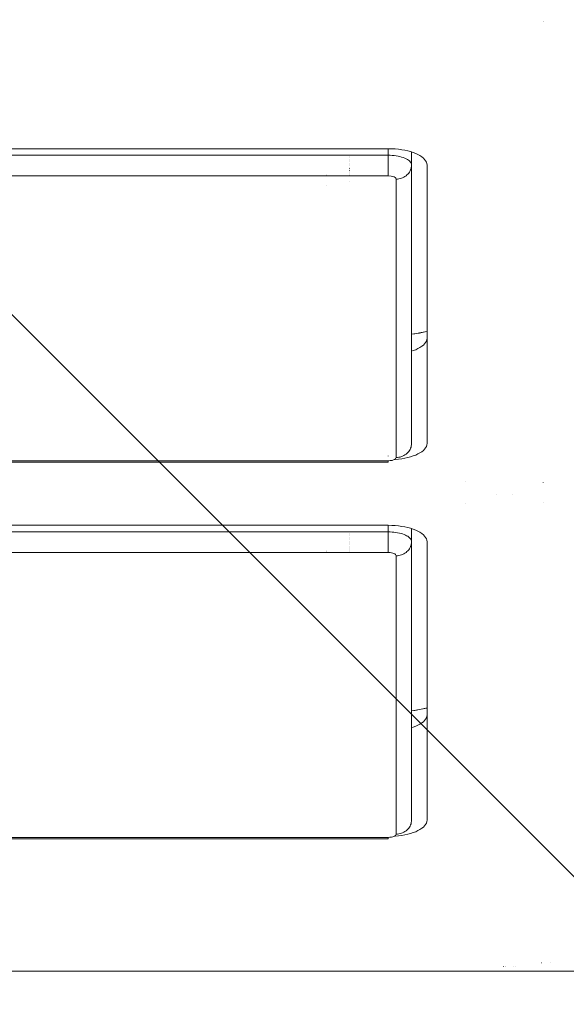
# Model space of a CAD drawing. Header units: inches. Extents: x -416 to -272, y -73 to 47.
# Tile 32 of 206: x -352.549 to -352.272, y -43.993 to -43.493. Entities that reach past the tile are written whole.
import ezdxf

# ---------------------------------------------------------------- set-up
doc = ezdxf.new("R2010")
doc.units = ezdxf.units.IN
doc.header["$LTSCALE"] = 32
doc.header["$MEASUREMENT"] = 0
doc.linetypes.add('Dash Style-1', pattern=[0.083328, 0.041656, -0.041672])
for name, color, linetype, lineweight in [('DashLineFill', 7, 'Dash Style-1', 13), ('Drawing', 7, 'Continuous', 18), ('None', 7, 'Continuous', 18)]:
    doc.layers.add(name, color=color, linetype=linetype, lineweight=lineweight)

# ---------------------------------------------------------------- blocks, each defined once
blk = doc.blocks.new('TiMotion_Handset (2D)')
at = {"layer": 'DashLineFill', "linetype": 'Continuous', "lineweight": 13}
h = blk.add_hatch(dxfattribs=at)
h.set_pattern_fill('Steel', color=253, style=0, pattern_type=2)
h.set_pattern_definition([(45, (0, 0), (-1.61301565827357, 1.935715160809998), []), (45, (-1.0608, 1.0608), (-0.4723460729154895, 0.4167612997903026), [])])
h.paths.add_polyline_path([(-0.5650679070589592, 2.440944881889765), (-0.5636889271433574, 2.443168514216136), (-0.5621892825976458, 2.445271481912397), (-0.5605689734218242, 2.447253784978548), (-0.5588279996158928, 2.449115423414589), (-0.5569663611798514, 2.45085639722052), (-0.5549840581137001, 2.452476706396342), (-0.5528810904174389, 2.453976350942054), (-0.5506574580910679, 2.455355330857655), (-0.5483514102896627, 2.456591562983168), (-0.5460011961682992, 2.457662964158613), (-0.543606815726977, 2.458569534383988), (-0.5411682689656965, 2.459311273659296), (-0.5386855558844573, 2.459888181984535), (-0.5361586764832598, 2.460300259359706), (-0.5335876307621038, 2.460547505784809), (-0.5309724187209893, 2.460629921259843), (0.4425815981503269, 2.460629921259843), (0.4451968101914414, 2.460547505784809), (0.4477678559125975, 2.460300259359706), (0.450294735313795, 2.459888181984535), (0.4527774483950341, 2.459311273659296), (0.4552159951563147, 2.458569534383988), (0.4576103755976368, 2.457662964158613), (0.4599605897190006, 2.456591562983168), (0.4622666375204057, 2.455355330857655), (0.4644902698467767, 2.453976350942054), (0.4665932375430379, 2.452476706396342), (0.4685755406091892, 2.45085639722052), (0.4704371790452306, 2.449115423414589), (0.472178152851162, 2.447253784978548), (0.4737984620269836, 2.445271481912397), (0.4752981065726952, 2.443168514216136), (0.4766770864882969, 2.440944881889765), (0.4779133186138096, 2.43863883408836), (0.478984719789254, 2.436288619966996), (0.47989129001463, 2.433894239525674), (0.4806330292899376, 2.431455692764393), (0.4812099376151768, 2.428972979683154), (0.4816220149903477, 2.426446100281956), (0.4818692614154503, 2.423875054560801), (0.4819516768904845, 2.421259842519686), (0.4819516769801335, 1.765582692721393), (0.4825163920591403, 1.763951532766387), (0.4830058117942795, 1.762300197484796), (0.4834199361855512, 1.760628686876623), (0.4837587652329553, 1.758937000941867), (0.4840222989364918, 1.757225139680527), (0.4842105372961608, 1.755493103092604), (0.4843234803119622, 1.753740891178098), (0.484361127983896, 1.751968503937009), (0.484361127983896, -1.751965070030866), (0.4842787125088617, -1.75458028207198), (0.4840314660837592, -1.757151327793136), (0.4836193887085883, -1.759678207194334), (0.483042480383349, -1.762160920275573), (0.4823007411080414, -1.764599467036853), (0.4813941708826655, -1.766993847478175), (0.4803227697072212, -1.769344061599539), (0.4790865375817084, -1.771650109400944), (0.4777075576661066, -1.773873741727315), (0.4762079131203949, -1.775976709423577), (0.4745876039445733, -1.777959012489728), (0.4728466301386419, -1.779820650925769), (0.4709849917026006, -1.781561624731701), (0.4690026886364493, -1.783181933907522), (0.4668997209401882, -1.784681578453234), (0.4646760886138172, -1.786060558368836), (0.4623700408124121, -1.787296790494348), (0.4600198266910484, -1.788368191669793), (0.4576254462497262, -1.789274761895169), (0.4551868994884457, -1.790016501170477), (0.4527041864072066, -1.790593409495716), (0.4501773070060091, -1.791005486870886), (0.447606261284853, -1.791252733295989), (0.4449910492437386, -1.791335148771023), (-1.79051826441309, -1.791335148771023), (-1.793133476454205, -1.791252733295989), (-1.795704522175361, -1.791005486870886), (-1.798231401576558, -1.790593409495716), (-1.800714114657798, -1.790016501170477), (-1.803152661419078, -1.789274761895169), (-1.8055470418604, -1.788368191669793), (-1.807897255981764, -1.787296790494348), (-1.810203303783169, -1.786060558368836), (-1.81242693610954, -1.784681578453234), (-1.814529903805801, -1.783181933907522), (-1.816512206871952, -1.781561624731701), (-1.818373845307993, -1.779820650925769), (-1.820114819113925, -1.777959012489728), (-1.821735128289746, -1.775976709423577), (-1.823234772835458, -1.773873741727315), (-1.82461375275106, -1.771650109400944), (-1.825849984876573, -1.769344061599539), (-1.826921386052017, -1.766993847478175), (-1.827827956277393, -1.764599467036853), (-1.828569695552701, -1.762160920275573), (-1.82914660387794, -1.759678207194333), (-1.829558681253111, -1.757151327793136), (-1.829805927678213, -1.75458028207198), (-1.829888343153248, -1.751965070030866), (-1.829888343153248, 1.751968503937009), (-1.829805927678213, 1.754583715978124), (-1.829558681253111, 1.75715476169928), (-1.82914660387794, 1.759681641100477), (-1.828569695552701, 1.762164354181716), (-1.827827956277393, 1.764602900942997), (-1.826921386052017, 1.766997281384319), (-1.825849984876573, 1.769347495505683), (-1.82461375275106, 1.771653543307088), (-1.823234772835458, 1.773877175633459), (-1.821735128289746, 1.77598014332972), (-1.820114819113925, 1.777962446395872), (-1.818373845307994, 1.779824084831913), (-1.816512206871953, 1.781565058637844), (-1.814529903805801, 1.783185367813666), (-1.81242693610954, 1.784685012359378), (-1.810203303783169, 1.786063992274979), (-1.807897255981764, 1.787300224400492), (-1.8055470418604, 1.788371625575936), (-1.803152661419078, 1.789278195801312), (-1.800714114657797, 1.79001993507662), (-1.798231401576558, 1.790596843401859), (-1.795704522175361, 1.79100892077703), (-1.793133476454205, 1.791256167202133), (-1.79051826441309, 1.791338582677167), (-0.5703424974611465, 1.791338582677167), (-0.5703424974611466, 2.421259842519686), (-0.5702600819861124, 2.423875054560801), (-0.5700128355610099, 2.426446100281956), (-0.569600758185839, 2.428972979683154), (-0.5690238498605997, 2.431455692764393), (-0.5682821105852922, 2.433894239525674), (-0.5673755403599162, 2.436288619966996), (-0.5663041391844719, 2.43863883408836)])
at = {"layer": 'DashLineFill'}
blk.add_open_spline([(-0.5650679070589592, 2.440944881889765), (-0.559793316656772, 2.450080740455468), (-0.5415215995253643, 2.460629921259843), (-0.04419541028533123, 2.460629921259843), (0.4531307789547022, 2.460629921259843), (0.4714024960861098, 2.450080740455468), (0.4819516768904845, 2.431809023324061), (0.4819516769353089, 2.09342126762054), (0.4819516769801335, 1.765582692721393), (0.484361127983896, 1.759098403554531), (0.484361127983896, 1.716953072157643e-06), (0.484361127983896, -1.76251425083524), (0.473811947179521, -1.780785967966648), (0.4555402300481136, -1.791335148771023), (-0.672763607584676, -1.791335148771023), (-1.801067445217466, -1.791335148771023), (-1.819339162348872, -1.780785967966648), (-1.829888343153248, -1.76251425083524), (-1.829888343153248, 1.716953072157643e-06), (-1.829888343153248, 1.762517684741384), (-1.819339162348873, 1.780789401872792), (-1.801067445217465, 1.791338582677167), (-1.180430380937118, 1.791338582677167), (-0.5703424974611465, 1.791338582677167), (-0.5703424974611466, 2.106299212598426), (-0.5703424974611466, 2.431809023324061), (-0.5650679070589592, 2.440944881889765)], degree=2, knots=[0, 0, 0, 0.001659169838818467, 0.003318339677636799, 0.07987838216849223, 0.08153755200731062, 0.08319672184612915, 0.08485589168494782, 0.1364181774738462, 0.1364181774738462, 0.1375061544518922, 0.4048450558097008, 0.4064547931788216, 0.4080645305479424, 0.4096742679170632, 0.5802364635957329, 0.5818462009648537, 0.5834559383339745, 0.5850656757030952, 0.8524045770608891, 0.8540143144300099, 0.8556240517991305, 0.8572337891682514, 0.9503292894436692, 0.9503292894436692, 0.9983902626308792, 1, 1, 1], dxfattribs=at)
at = {"layer": 'Drawing', "color": 7, "linetype": 'Continuous'}
for p, q in [((0.484361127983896, -1.718944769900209), (0.484361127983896, 1.633858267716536)), ((0.07069483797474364, 0.4500927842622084), (0.07133114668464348, 0.4508824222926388)), ((0.07133114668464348, 0.4508824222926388), (0.0719938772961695, 0.4515391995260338)), ((0.0719938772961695, 0.4515391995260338), (0.07267808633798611, 0.4520582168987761)), ((0.07267808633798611, 0.4520582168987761), (0.07337867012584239, 0.4524356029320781)), ((0.07337867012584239, 0.4524356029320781), (0.07409040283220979, 0.4526685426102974)), ((0.07409040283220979, 0.4526685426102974), (0.0748733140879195, 0.4527559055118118)), ((0.2163006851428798, 0.4527559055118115), (0.0748733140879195, 0.4527559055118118)), ((0.1596222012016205, 0.4517131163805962), (0.1601975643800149, 0.4489652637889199)), ((0.1627785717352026, 0.4527559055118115), (0.1628439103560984, 0.4527552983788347)), ((0.1628439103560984, 0.4527552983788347), (0.1635614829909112, 0.4526685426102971)), ((0.1635614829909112, 0.4526685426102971), (0.1642732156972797, 0.4524356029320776)), ((0.1642732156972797, 0.4524356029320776), (0.164973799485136, 0.4520582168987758)), ((0.164973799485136, 0.4520582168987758), (0.1656580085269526, 0.4515391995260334)), ((0.1656580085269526, 0.4515391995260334), (0.1663207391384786, 0.4508824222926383)), ((0.1663207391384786, 0.4508824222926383), (0.1669570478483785, 0.4500927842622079)), ((0.1663307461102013, 0.4508824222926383), (0.1669570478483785, 0.4500927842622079)), ((0.2163006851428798, 0.4527559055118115), (0.2170835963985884, 0.4526685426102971)), ((0.2170835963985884, 0.4526685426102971), (0.2177953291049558, 0.4524356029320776)), ((0.2177953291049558, 0.4524356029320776), (0.2184959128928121, 0.4520582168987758)), ((0.2184959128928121, 0.4520582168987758), (0.2191801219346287, 0.4515391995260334)), ((0.2191801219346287, 0.4515391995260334), (0.2198428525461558, 0.4508824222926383)), ((0.2198428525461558, 0.4508824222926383), (0.2204791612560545, 0.4500927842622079)), ((0.262037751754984, 0.4500927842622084), (0.2626740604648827, 0.4508824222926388)), ((0.2626740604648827, 0.4508824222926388), (0.2633367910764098, 0.4515391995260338)), ((0.2633367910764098, 0.4515391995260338), (0.2640210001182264, 0.4520582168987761)), ((0.2640210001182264, 0.4520582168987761), (0.2647215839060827, 0.4524356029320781)), ((0.2647215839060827, 0.4524356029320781), (0.2654333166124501, 0.4526685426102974)), ((0.2654333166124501, 0.4526685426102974), (0.2662162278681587, 0.4527559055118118)), ((0.4076435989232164, 0.4527559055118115), (0.2662162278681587, 0.4527559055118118)), ((0.3506999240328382, 0.4527559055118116), (0.3509651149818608, 0.4517131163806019)), ((0.3541214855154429, 0.4527559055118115), (0.3541868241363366, 0.4527552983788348)), ((0.3541868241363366, 0.4527552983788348), (0.3549043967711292, 0.4526685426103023)), ((0.3549043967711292, 0.4526685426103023), (0.3556161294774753, 0.4524356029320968)), ((0.3556161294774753, 0.4524356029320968), (0.3563167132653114, 0.452058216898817)), ((0.3563167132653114, 0.452058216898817), (0.3570009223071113, 0.4515391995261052)), ((0.3570009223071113, 0.4515391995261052), (0.3576636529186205, 0.4508824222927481)), ((0.3576636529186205, 0.4508824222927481), (0.3582999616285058, 0.450092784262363)), ((0.3576736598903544, 0.4508824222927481), (0.3582999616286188, 0.4500927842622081)), ((0.4076435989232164, 0.4527559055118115), (0.4084265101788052, 0.4526685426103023)), ((0.4084265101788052, 0.4526685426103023), (0.4091382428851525, 0.4524356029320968)), ((0.4091382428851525, 0.4524356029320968), (0.4098388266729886, 0.452058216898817)), ((0.4098388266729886, 0.452058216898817), (0.4105230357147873, 0.4515391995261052)), ((0.4105230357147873, 0.4515391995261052), (0.4111857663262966, 0.4508824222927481)), ((0.4111857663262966, 0.4508824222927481), (0.4118220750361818, 0.450092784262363)), ((0.06806691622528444, 0.4443898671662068), (0.06850506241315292, 0.4457373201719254)), ((0.06850506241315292, 0.4457373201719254), (0.0689907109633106, 0.4469902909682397)), ((0.0689907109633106, 0.4469902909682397), (0.06952023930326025, 0.4481394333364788)), ((0.06952023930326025, 0.4481394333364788), (0.07008969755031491, 0.4491761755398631)), ((0.07008969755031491, 0.4491761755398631), (0.07069483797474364, 0.4500927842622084)), ((0.1601975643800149, 0.4489652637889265), (0.1606747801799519, 0.4461147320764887)), ((0.1606747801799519, 0.4461147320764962), (0.1608320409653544, 0.4448818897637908)), ((0.1675621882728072, 0.4491761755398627), (0.1669570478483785, 0.4500927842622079)), ((0.1675621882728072, 0.4491761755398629), (0.1681316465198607, 0.4481394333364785)), ((0.1681316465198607, 0.4481394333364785), (0.1686611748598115, 0.4469902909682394)), ((0.1691468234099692, 0.445737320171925), (0.1686611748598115, 0.4469902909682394)), ((0.1691468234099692, 0.445737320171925), (0.1694249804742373, 0.4448818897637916)), ((0.2210843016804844, 0.4491761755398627), (0.2204791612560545, 0.4500927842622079)), ((0.2210843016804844, 0.4491761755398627), (0.2216537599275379, 0.4481394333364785)), ((0.2216537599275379, 0.4481394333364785), (0.2221832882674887, 0.4469902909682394)), ((0.2221832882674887, 0.4469902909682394), (0.2226689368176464, 0.445737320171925)), ((0.2226689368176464, 0.445737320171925), (0.2231070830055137, 0.4443898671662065)), ((0.2594098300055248, 0.4443898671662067), (0.2598479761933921, 0.4457373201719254)), ((0.2598479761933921, 0.4457373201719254), (0.2603336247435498, 0.4469902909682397)), ((0.2603336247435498, 0.4469902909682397), (0.2608631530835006, 0.4481394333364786)), ((0.2608631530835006, 0.4481394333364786), (0.2614326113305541, 0.4491761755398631)), ((0.2614326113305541, 0.4491761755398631), (0.262037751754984, 0.4500927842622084)), ((0.3582999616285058, 0.450092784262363), (0.3589051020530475, 0.4491761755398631)), ((0.3589051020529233, 0.4491761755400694), (0.3594745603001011, 0.4481394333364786)), ((0.359474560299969, 0.448139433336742), (0.3600040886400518, 0.4469902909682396)), ((0.3600040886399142, 0.4469902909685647), (0.3604897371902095, 0.4457373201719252)), ((0.3604897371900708, 0.4457373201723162), (0.3607678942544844, 0.4448818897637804)), ((0.4118220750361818, 0.450092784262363), (0.4124272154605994, 0.4491761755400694)), ((0.4124272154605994, 0.4491761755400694), (0.4129966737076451, 0.448139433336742)), ((0.4129966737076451, 0.448139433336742), (0.4135262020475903, 0.4469902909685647)), ((0.4135262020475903, 0.4469902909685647), (0.4140118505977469, 0.4457373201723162)), ((0.4140118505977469, 0.4457373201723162), (0.4144499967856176, 0.4443898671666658)), ((0.06706825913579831, 0.4398841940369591), (0.06734582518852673, 0.4414523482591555)), ((0.06734582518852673, 0.4414523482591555), (0.06767954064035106, 0.4429579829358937)), ((0.06767954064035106, 0.4429579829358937), (0.06806691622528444, 0.4443898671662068)), ((0.2231070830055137, 0.4443898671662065), (0.2234944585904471, 0.4429579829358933)), ((0.2234944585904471, 0.4429579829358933), (0.2238281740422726, 0.4414523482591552)), ((0.2238281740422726, 0.4414523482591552), (0.224105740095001, 0.4398841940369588)), ((0.2584111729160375, 0.4398841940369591), (0.2586887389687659, 0.4414523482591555)), ((0.2586887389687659, 0.4414523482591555), (0.2590224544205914, 0.4429579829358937)), ((0.2590224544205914, 0.4429579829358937), (0.2594098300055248, 0.4443898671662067)), ((0.4148373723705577, 0.4429579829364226), (0.4144499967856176, 0.4443898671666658)), ((0.4148373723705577, 0.4429579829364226), (0.4151710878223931, 0.4414523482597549)), ((0.4154486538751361, 0.4398841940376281), (0.4151710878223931, 0.4414523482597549)), ((0.06659097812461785, 0.4349233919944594), (0.06668942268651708, 0.4366074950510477)), ((0.06668942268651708, 0.4366074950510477), (0.06684891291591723, 0.438265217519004)), ((0.06684891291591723, 0.438265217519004), (0.06706825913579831, 0.4398841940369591)), ((0.224105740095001, 0.4398841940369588), (0.2243250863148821, 0.4382652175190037)), ((0.2243250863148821, 0.4382652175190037), (0.2244845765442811, 0.4366074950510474)), ((0.2244845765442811, 0.4366074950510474), (0.2245135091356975, 0.4361125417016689)), ((0.2579338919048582, 0.4349233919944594), (0.2580323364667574, 0.4366074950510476)), ((0.2580323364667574, 0.4366074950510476), (0.2581918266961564, 0.4382652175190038)), ((0.2581918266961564, 0.4382652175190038), (0.2584111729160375, 0.4398841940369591)), ((0.4154486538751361, 0.4398841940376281), (0.4156680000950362, 0.4382652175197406)), ((0.4156680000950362, 0.4382652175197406), (0.4158274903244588, 0.4366074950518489)), ((0.4158274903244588, 0.4366074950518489), (0.4158563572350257, 0.4361136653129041)), ((0.06655405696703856, 0.4330708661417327), (0.06659097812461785, 0.4349233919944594)), ((0.06655405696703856, -0.275590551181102), (0.06655405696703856, 0.4330708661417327)), ((0.2578969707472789, 0.4330708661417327), (0.2579338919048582, 0.4349233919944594)), ((0.2578969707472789, -0.3346456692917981), (0.2578969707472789, 0.4330708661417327))]:
    blk.add_line(p, q, dxfattribs=at)
at = {"layer": 'Drawing'}
for p, q in [((0.4801125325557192, 0.515372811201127), (0.4801125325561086, 0.5152850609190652)), ((0.002115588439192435, 0.511811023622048), (0.002043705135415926, 0.511811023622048)), ((0.002131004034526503, 0.5119544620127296), (0.002059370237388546, 0.5119619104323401)), ((0.002136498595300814, 0.5119454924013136), (0.002060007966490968, 0.5119680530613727)), ((0.002150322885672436, 0.5119441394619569), (0.002136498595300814, 0.5119454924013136)), ((0.2360589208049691, 0.5118110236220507), (0.2360424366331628, 0.5118110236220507)), ((0.2464744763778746, 0.5118110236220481), (0.2464579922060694, 0.5118110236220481)), ((0.4801125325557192, 0.5109367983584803), (0.4801125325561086, 0.5108293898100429)), ((0.2423733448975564, 0.4963468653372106), (0.2423733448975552, 0.4963335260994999)), ((0.4819516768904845, 0.4975909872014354), (0.4819516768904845, 0.4975703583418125)), ((0.4819516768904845, 0.4965481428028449), (0.4819516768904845, 0.4965228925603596)), ((0.4819516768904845, 0.4926609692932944), (0.4819516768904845, 0.4926237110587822)), ((0.4819516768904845, 0.4924746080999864), (0.4819516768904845, 0.4924211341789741)), ((0.4819516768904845, 0.4918287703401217), (0.4819516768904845, 0.491624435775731)), ((0.2423733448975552, 0.4881799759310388), (0.2423733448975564, 0.4881689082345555)), ((0.2357122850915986, 0.4724409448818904), (0.2356967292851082, 0.4724409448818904)), ((0.2468201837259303, 0.4724409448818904), (0.2468046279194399, 0.4724409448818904)), ((0.1593472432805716, 0.4527559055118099), (0.160017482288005, 0.4497093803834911)), ((0.1593570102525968, 0.4527559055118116), (0.1596222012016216, 0.4517131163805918)), ((0.350690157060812, 0.4527559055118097), (0.3513603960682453, 0.449709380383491)), ((0.3507008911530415, 0.4527559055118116), (0.3509649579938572, 0.4517177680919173)), ((0.3515404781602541, 0.4489652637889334), (0.3509649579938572, 0.4517177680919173)), ((0.160017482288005, 0.4497093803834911), (0.160572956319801, 0.4465362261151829)), ((0.160572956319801, 0.4465362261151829), (0.1607933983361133, 0.4448818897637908)), ((0.3513603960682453, 0.449709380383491), (0.3519158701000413, 0.4465362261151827)), ((0.3520176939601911, 0.4461147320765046), (0.3515400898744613, 0.4489715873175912)), ((0.3519158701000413, 0.4465362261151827), (0.3521363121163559, 0.4448818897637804)), ((0.3520172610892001, 0.4461218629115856), (0.3521754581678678, 0.4448818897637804)), ((0.07487331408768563, 0.4448818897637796), (0.06822690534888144, 0.4448818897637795)), ((0.07078447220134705, 0.4398453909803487), (0.07104956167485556, 0.4406628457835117)), ((0.07104956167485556, 0.4406628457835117), (0.0713437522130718, 0.4414225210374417)), ((0.0713437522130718, 0.4414225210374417), (0.07166480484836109, 0.4421186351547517)), ((0.07166480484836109, 0.4421186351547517), (0.07201027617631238, 0.4427458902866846)), ((0.07201027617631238, 0.4427458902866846), (0.07237753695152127, 0.4432995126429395)), ((0.07237753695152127, 0.4432995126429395), (0.07276379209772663, 0.4437752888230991)), ((0.07276379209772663, 0.4437752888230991), (0.07316610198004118, 0.4441695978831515)), ((0.07316610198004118, 0.4441695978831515), (0.07358140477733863, 0.444479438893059)), ((0.07358140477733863, 0.444479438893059), (0.07400653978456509, 0.4447024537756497)), ((0.07400653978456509, 0.4447024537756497), (0.07443827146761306, 0.4448369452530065)), ((0.07443827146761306, 0.4448369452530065), (0.07487331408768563, 0.4448818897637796)), ((0.0748733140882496, 0.4448818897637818), (0.0754952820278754, 0.4448519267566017)), ((0.2163006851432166, 0.4448818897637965), (0.0748733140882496, 0.4448818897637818)), ((0.0754952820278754, 0.4448519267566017), (0.07611251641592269, 0.4447622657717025)), ((0.07611251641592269, 0.4447622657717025), (0.07672031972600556, 0.4446135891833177)), ((0.07672031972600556, 0.4446135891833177), (0.0773140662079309, 0.4444070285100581)), ((0.0773140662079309, 0.4444070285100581), (0.07788923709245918, 0.4441441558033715)), ((0.07788923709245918, 0.4441441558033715), (0.07844145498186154, 0.4438269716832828)), ((0.07844145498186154, 0.4438269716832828), (0.07896651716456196, 0.4434578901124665)), ((0.07896651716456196, 0.4434578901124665), (0.0794604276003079, 0.4430397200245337)), ((0.0794604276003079, 0.4430397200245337), (0.07991942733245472, 0.4425756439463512)), ((0.07991942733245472, 0.4425756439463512), (0.08034002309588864, 0.4420691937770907)), ((0.08034002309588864, 0.4420691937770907), (0.08071901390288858, 0.4415242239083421)), ((0.08071901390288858, 0.4415242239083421), (0.08105351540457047, 0.4409448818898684)), ((0.08105351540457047, 0.4409448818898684), (0.08134098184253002, 0.4403355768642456)), ((0.08134098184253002, 0.4403355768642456), (0.08157922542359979, 0.4397009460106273)), ((0.2169226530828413, 0.4448519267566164), (0.2163006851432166, 0.4448818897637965)), ((0.2175398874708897, 0.4447622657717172), (0.2169226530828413, 0.4448519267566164)), ((0.2181476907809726, 0.4446135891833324), (0.2175398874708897, 0.4447622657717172)), ((0.2187414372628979, 0.4444070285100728), (0.2181476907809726, 0.4446135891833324)), ((0.2193166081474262, 0.4441441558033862), (0.2187414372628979, 0.4444070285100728)), ((0.2198688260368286, 0.4438269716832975), (0.2193166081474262, 0.4441441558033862)), ((0.220393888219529, 0.4434578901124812), (0.2198688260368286, 0.4438269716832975)), ((0.220887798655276, 0.4430397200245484), (0.220393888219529, 0.4434578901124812)), ((0.2213467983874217, 0.4425756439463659), (0.220887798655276, 0.4430397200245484)), ((0.2217673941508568, 0.4420691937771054), (0.2213467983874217, 0.4425756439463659)), ((0.2221463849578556, 0.4415242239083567), (0.2217673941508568, 0.4420691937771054)), ((0.2224808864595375, 0.4409448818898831), (0.2221463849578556, 0.4415242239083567)), ((0.2227683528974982, 0.4403355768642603), (0.2224808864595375, 0.4409448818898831)), ((0.2230065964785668, 0.439700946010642), (0.2227683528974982, 0.4403355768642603)), ((0.2662162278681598, 0.4448818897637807), (0.2595698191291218, 0.4448818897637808)), ((0.262037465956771, 0.4395308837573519), (0.2622771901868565, 0.4403253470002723)), ((0.2622771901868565, 0.4403253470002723), (0.2625438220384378, 0.441070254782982)), ((0.2625438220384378, 0.441070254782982), (0.2628355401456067, 0.4417605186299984)), ((0.2628355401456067, 0.4417605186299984), (0.2631503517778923, 0.4423914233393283)), ((0.2631503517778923, 0.4423914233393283), (0.2634861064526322, 0.4429586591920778)), ((0.2634861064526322, 0.4429586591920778), (0.2638405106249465, 0.4434583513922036)), ((0.2638405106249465, 0.4434583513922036), (0.2642111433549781, 0.443887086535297)), ((0.2642111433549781, 0.443887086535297), (0.2645954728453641, 0.4442419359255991)), ((0.2645954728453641, 0.4442419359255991), (0.2649908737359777, 0.4445204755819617)), ((0.2649908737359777, 0.4445204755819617), (0.2653946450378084, 0.4447208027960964)), ((0.2653946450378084, 0.4447208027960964), (0.2658040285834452, 0.4448415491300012)), ((0.2658040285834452, 0.4448415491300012), (0.2662162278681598, 0.4448818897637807)), ((0.2662162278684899, 0.4448818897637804), (0.2668381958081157, 0.4448519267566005)), ((0.4076435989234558, 0.4448818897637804), (0.2662162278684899, 0.4448818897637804)), ((0.2668381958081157, 0.4448519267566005), (0.267455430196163, 0.4447622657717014)), ((0.267455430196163, 0.4447622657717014), (0.2680632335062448, 0.4446135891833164)), ((0.2680632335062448, 0.4446135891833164), (0.2686569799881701, 0.444407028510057)), ((0.2686569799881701, 0.444407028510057), (0.2692321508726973, 0.4441441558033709)), ((0.2692321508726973, 0.4441441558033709), (0.2697843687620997, 0.4438269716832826)), ((0.2697843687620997, 0.4438269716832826), (0.2703094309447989, 0.4434578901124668)), ((0.2703094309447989, 0.4434578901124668), (0.270803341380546, 0.4430397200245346)), ((0.270803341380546, 0.4430397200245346), (0.2712623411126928, 0.442575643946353)), ((0.2712623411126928, 0.442575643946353), (0.2716829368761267, 0.4420691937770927)), ((0.2716829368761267, 0.4420691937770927), (0.2720619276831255, 0.4415242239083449)), ((0.2720619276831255, 0.4415242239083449), (0.2723964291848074, 0.4409448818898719)), ((0.2723964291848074, 0.4409448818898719), (0.2726838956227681, 0.4403355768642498)), ((0.2726838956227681, 0.4403355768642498), (0.2729221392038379, 0.4397009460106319)), ((0.4082655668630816, 0.4448519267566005), (0.4076435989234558, 0.4448818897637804)), ((0.4088828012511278, 0.4447622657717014), (0.4082655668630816, 0.4448519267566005)), ((0.4094906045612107, 0.4446135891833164), (0.4088828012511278, 0.4447622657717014)), ((0.410084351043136, 0.444407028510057), (0.4094906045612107, 0.4446135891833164)), ((0.4106595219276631, 0.4441441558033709), (0.410084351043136, 0.444407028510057)), ((0.4112117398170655, 0.4438269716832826), (0.4106595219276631, 0.4441441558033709)), ((0.4117368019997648, 0.4434578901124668), (0.4112117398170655, 0.4438269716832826)), ((0.4122307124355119, 0.4430397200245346), (0.4117368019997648, 0.4434578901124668)), ((0.4126897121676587, 0.442575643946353), (0.4122307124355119, 0.4430397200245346)), ((0.4131103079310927, 0.4420691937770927), (0.4126897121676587, 0.442575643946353)), ((0.4134892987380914, 0.4415242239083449), (0.4131103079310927, 0.4420691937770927)), ((0.4138238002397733, 0.4409448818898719), (0.4134892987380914, 0.4415242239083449)), ((0.414111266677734, 0.4403355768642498), (0.4138238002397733, 0.4409448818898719)), ((0.4143495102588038, 0.4397009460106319), (0.414111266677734, 0.4403355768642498)), ((0.06995759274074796, 0.4351218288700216), (0.07005184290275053, 0.4361277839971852)), ((0.07005184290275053, 0.4361277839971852), (0.07018278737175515, 0.4371104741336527)), ((0.07018278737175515, 0.4371104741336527), (0.07034942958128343, 0.4380624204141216)), ((0.07034942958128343, 0.4380624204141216), (0.07055050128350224, 0.4389763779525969)), ((0.07055050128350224, 0.4389763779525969), (0.07078447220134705, 0.4398453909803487)), ((0.08060627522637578, 0.4353211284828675), (0.08045027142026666, 0.4345015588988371)), ((0.08089329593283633, 0.4361124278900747), (0.08060627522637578, 0.4353211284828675)), ((0.08119312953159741, 0.4365630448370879), (0.08089329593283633, 0.4361124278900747)), ((0.08160243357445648, 0.4368841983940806), (0.08119312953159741, 0.4365630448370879)), ((0.08157922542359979, 0.4397009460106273), (0.08176643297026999, 0.4390458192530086)), ((0.08200959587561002, 0.4370078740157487), (0.08160243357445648, 0.4368841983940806)), ((0.08176643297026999, 0.4390458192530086), (0.08190117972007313, 0.4383751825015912)), ((0.08190117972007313, 0.4383751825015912), (0.08198244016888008, 0.4376941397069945)), ((0.08198244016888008, 0.4376941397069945), (0.08200959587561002, 0.4370078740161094)), ((0.2234369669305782, 0.4370078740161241), (0.08200959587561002, 0.4370078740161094)), ((0.223193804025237, 0.4390458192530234), (0.2230065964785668, 0.439700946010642)), ((0.2233285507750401, 0.4383751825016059), (0.223193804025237, 0.4390458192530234)), ((0.2234098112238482, 0.4376941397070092), (0.2233285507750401, 0.4383751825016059)), ((0.2234369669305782, 0.4370078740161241), (0.2234098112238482, 0.4376941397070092)), ((0.2241182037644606, 0.4366684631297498), (0.2234369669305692, 0.4370078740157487)), ((0.224446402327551, 0.436256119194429), (0.2241182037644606, 0.4366684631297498)), ((0.2246986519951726, 0.4357164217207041), (0.224446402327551, 0.436256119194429)), ((0.224898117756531, 0.4350000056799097), (0.2246986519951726, 0.4357164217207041)), ((0.2612927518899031, 0.4350148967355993), (0.2613774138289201, 0.4359703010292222)), ((0.2613774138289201, 0.4359703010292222), (0.2614951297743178, 0.4369058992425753)), ((0.2614951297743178, 0.4369058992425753), (0.261645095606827, 0.437815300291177)), ((0.261645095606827, 0.437815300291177), (0.2618262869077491, 0.4386922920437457)), ((0.2618262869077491, 0.4386922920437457), (0.262037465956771, 0.4395308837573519)), ((0.2719631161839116, 0.4353741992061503), (0.2718250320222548, 0.4347166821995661)), ((0.2721477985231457, 0.4359214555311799), (0.2719631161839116, 0.4353741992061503)), ((0.2723790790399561, 0.4363584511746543), (0.2721477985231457, 0.4359214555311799)), ((0.2726569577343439, 0.4366851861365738), (0.2723790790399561, 0.4363584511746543)), ((0.2729814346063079, 0.4369016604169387), (0.2726569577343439, 0.4366851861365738)), ((0.2729221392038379, 0.4397009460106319), (0.2731093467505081, 0.439045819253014)), ((0.2733525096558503, 0.4370078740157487), (0.2729814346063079, 0.4369016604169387)), ((0.2731093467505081, 0.439045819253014), (0.2732440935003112, 0.4383751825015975)), ((0.2732440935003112, 0.4383751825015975), (0.2733253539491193, 0.4376941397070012)), ((0.2733253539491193, 0.4376941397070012), (0.2733525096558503, 0.4370078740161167)), ((0.4147798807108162, 0.4370078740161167), (0.2733525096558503, 0.4370078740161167)), ((0.414536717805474, 0.439045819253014), (0.4143495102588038, 0.4397009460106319)), ((0.4146714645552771, 0.4383751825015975), (0.414536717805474, 0.439045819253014)), ((0.4147527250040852, 0.4376941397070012), (0.4146714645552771, 0.4383751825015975)), ((0.4147798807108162, 0.4370078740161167), (0.4147527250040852, 0.4376941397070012)), ((0.4151456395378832, 0.4368890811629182), (0.4147798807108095, 0.4370078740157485)), ((0.4154663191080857, 0.4366636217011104), (0.4151456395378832, 0.4368890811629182)), ((0.4157419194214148, 0.4363314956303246), (0.4154663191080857, 0.4366636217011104)), ((0.4159724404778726, 0.4358927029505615), (0.4157419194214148, 0.4363314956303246)), ((0.4161578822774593, 0.4353472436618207), (0.4159724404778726, 0.4358927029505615)), ((0.4162982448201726, 0.4346951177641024), (0.4161578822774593, 0.4353472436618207)), ((0.06988175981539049, 0.4330708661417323), (0.06655405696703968, 0.4330708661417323)), ((0.06988175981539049, 0.4330708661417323), (0.06990075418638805, 0.4341002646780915)), ((0.06988175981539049, 0.4330708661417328), (0.06988175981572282, -0.275590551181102)), ((0.08034574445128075, 0.4330708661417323), (0.06988175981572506, 0.4330708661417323)), ((0.06990075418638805, 0.4341002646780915), (0.06995759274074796, 0.4351218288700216)), ((0.08045027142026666, 0.4345015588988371), (0.08034574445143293, 0.4330708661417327)), ((0.08034574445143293, 0.4330708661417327), (0.08034574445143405, -0.2755905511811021)), ((0.2226963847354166, 0.4330708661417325), (0.2226468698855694, 0.4330708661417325)), ((0.225042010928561, 0.4340283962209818), (0.224898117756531, 0.4350000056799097)), ((0.2251008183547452, 0.4330708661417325), (0.225042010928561, 0.4340283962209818)), ((0.2251008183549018, 0.4330708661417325), (0.2251008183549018, -0.3346456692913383)), ((0.2258385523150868, 0.4330708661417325), (0.2251008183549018, 0.4330708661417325)), ((0.2258385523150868, -0.3346456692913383), (0.2258385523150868, 0.4330708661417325)), ((0.2612246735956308, 0.4330708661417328), (0.2578969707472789, 0.4330708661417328)), ((0.2612246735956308, 0.4330708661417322), (0.2612417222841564, 0.4340462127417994)), ((0.2612246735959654, 0.433070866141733), (0.2612246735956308, -0.334645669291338)), ((0.2716886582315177, 0.433070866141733), (0.2612246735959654, 0.433070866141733)), ((0.2612417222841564, 0.4340462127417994), (0.2612927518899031, 0.4350148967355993)), ((0.2717335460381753, 0.4339489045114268), (0.2716886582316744, 0.4330708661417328)), ((0.2716886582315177, 0.433070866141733), (0.2716886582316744, -0.3346456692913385)), ((0.2718250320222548, 0.4347166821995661), (0.2717335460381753, 0.4339489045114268)), ((0.4163935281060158, 0.4339363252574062), (0.4162982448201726, 0.4346951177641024)), ((0.4164437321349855, 0.4330708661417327), (0.4163935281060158, 0.4339363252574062)), ((0.4164437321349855, 0.4330708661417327), (0.4164437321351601, -0.275590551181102)), ((0.4171814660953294, 0.4330708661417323), (0.4164437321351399, 0.4330708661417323)), ((0.4171814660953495, -0.275590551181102), (0.4171814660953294, 0.4330708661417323)), ((0.07051639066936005, 0.4133858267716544), (0.07049876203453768, 0.4133858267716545)), ((0.07117151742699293, 0.4133858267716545), (0.07115331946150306, 0.4133858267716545)), ((0.07184215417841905, 0.4133858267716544), (0.07182352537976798, 0.4133858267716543)), ((0.07252319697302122, 0.4133858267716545), (0.07250427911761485, 0.4133858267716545)), ((0.07320946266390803, 0.4133858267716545), (0.07319039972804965, 0.4133858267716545)), ((0.0738957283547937, 0.4133858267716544), (0.07387666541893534, 0.4133858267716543)), ((0.0745767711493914, 0.4133858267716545), (0.07455785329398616, 0.4133858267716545)), ((0.07524740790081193, 0.4133858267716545), (0.07522877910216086, 0.4133858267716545)), ((0.07590253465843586, 0.4133858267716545), (0.07588433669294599, 0.4133858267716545)), ((0.07653716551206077, 0.4133858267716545), (0.0765195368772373, 0.4133858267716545)), ((0.07714647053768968, 0.4133858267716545), (0.07712954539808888, 0.4133858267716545)), ((0.07772581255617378, 0.4133858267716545), (0.07770971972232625, 0.4133858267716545)), ((0.07827078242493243, 0.4133858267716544), (0.0782556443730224, 0.4133858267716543)), ((0.07877723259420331, 0.4133858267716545), (0.07876316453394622, 0.4133858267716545)), ((0.0792413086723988, 0.4133858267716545), (0.07922841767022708, 0.4133858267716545)), ((0.07965947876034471, 0.4133858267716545), (0.07964786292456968, 0.4133858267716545)), ((0.08002856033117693, 0.4133858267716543), (0.08001830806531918, 0.4133858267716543)), ((0.0834638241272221, 0.4133858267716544), (0.08342056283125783, 0.4133858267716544)), ((0.2618593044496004, 0.4133858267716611), (0.2618430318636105, 0.4133858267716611)), ((0.2625144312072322, 0.4133858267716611), (0.2624976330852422, 0.4133858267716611)), ((0.2631850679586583, 0.4133858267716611), (0.2631678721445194, 0.4133858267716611)), ((0.2638661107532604, 0.413385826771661), (0.2638486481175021, 0.413385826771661)), ((0.2645523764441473, 0.4133858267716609), (0.2645347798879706, 0.4133858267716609)), ((0.2652386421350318, 0.4133858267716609), (0.2652210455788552, 0.4133858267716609)), ((0.2659196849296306, 0.4133858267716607), (0.2659022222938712, 0.4133858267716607)), ((0.2665903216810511, 0.4133858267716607), (0.2665731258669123, 0.4133858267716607)), ((0.267245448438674, 0.4133858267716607), (0.267228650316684, 0.4133858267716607)), ((0.2678800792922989, 0.4133858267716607), (0.2678638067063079, 0.4133858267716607)), ((0.2684893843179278, 0.4133858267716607), (0.2684737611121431, 0.4133858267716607)), ((0.2690687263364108, 0.4133858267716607), (0.2690538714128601, 0.4133858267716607)), ((0.2696136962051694, 0.4133858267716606), (0.2695997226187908, 0.4133858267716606)), ((0.2701201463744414, 0.4133858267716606), (0.2701071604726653, 0.4133858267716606)), ((0.2705842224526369, 0.4133858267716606), (0.2705723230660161, 0.4133858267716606)), ((0.2710023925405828, 0.4133858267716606), (0.2709916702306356, 0.4133858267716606)), ((0.07965947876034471, 0.4015748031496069), (0.0796408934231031, 0.4015748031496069)), ((0.08002856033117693, 0.4015748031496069), (0.08001215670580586, 0.4015748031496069)), ((0.08034574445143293, 0.4015748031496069), (0.08033164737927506, 0.4015748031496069)), ((0.08528331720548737, 0.4015748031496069), (0.08526545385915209, 0.4015748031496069)), ((0.2705842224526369, 0.4015748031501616), (0.2705651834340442, 0.4015748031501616)), ((0.2710023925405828, 0.4015748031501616), (0.270985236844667, 0.4015748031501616)), ((0.2713714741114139, 0.4015748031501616), (0.2713563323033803, 0.4015748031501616)), ((0.2716886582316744, 0.4015748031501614), (0.2716756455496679, 0.4015748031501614))]:
    blk.add_line(p, q, dxfattribs=at)
blk = doc.blocks.new('Group-86')
at = {"layer": 'None', "color": 7, "rotation": 270}
blk.add_blockref('TiMotion_Handset (2D)', (62.99212598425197, -30), dxfattribs=at)
blk = doc.blocks.new('SL Credenza Desk (2D)-1')
at = {"layer": 'None'}
blk.add_blockref('Group-86', (0, 0), dxfattribs=at)
at = {"layer": 'Drawing', "color": 0, "flags": 1}
for tag in ['Catalog', 'Option1', 'Option2', 'Option3', 'Option4', 'Option5', 'Option6', 'Option7', 'Option8', 'Option9', 'Option10', 'Option11', 'Option12', 'Custom', 'FinishGroup', 'Discount', 'Item2', 'Item3', 'Item6', 'Item9', 'Item10', 'Item12', 'Item13', 'Item16', 'Item19', 'Item20', 'Item21', 'Item22', 'Item23', 'Item24', 'Item25', 'Item8', 'Item18', 'Tag', 'Item1', 'Item4', 'Item5', 'Item7', 'Item11', 'Item14', 'Item15', 'Item17']:
    blk.add_attdef(tag, (-56.28870742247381, -28.99901361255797), '', height=0.007086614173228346, dxfattribs=at)
blk = doc.blocks.new('Group-87')
at = {"layer": 'Drawing'}
blk.add_blockref('SL Credenza Desk (2D)-1', (-56.32807750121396, 1.485347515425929), dxfattribs=at)
at = {"layer": 'Drawing', "color": 0, "flags": 1}
for tag in ['Catalog', 'Option1', 'Option2', 'Option3', 'Option4', 'Option5', 'Option6', 'Option7', 'Option8', 'Option9', 'Option10', 'Option11', 'Option12', 'Custom', 'FinishGroup', 'Discount', 'Item2', 'Item3', 'Item6', 'Item9', 'Item10', 'Item12', 'Item13', 'Item16', 'Item19', 'Item20', 'Item21', 'Item22', 'Item23', 'Item24', 'Item25', 'Item8', 'Item18', 'Tag', 'Item1', 'Item4', 'Item5', 'Item7', 'Item11', 'Item14', 'Item15', 'Item17']:
    blk.add_attdef(tag, (-56.28870742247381, -28.99901361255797), '', height=0.007086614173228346, dxfattribs=at)

msp = doc.modelspace()

# ---------------------------------------------------------------- block references
at = {"layer": 'Drawing', "color": 7}
msp.add_blockref('Group-87', (-359.4593240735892, -14.97747349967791), dxfattribs=at)

doc.saveas('drawing.dxf')
